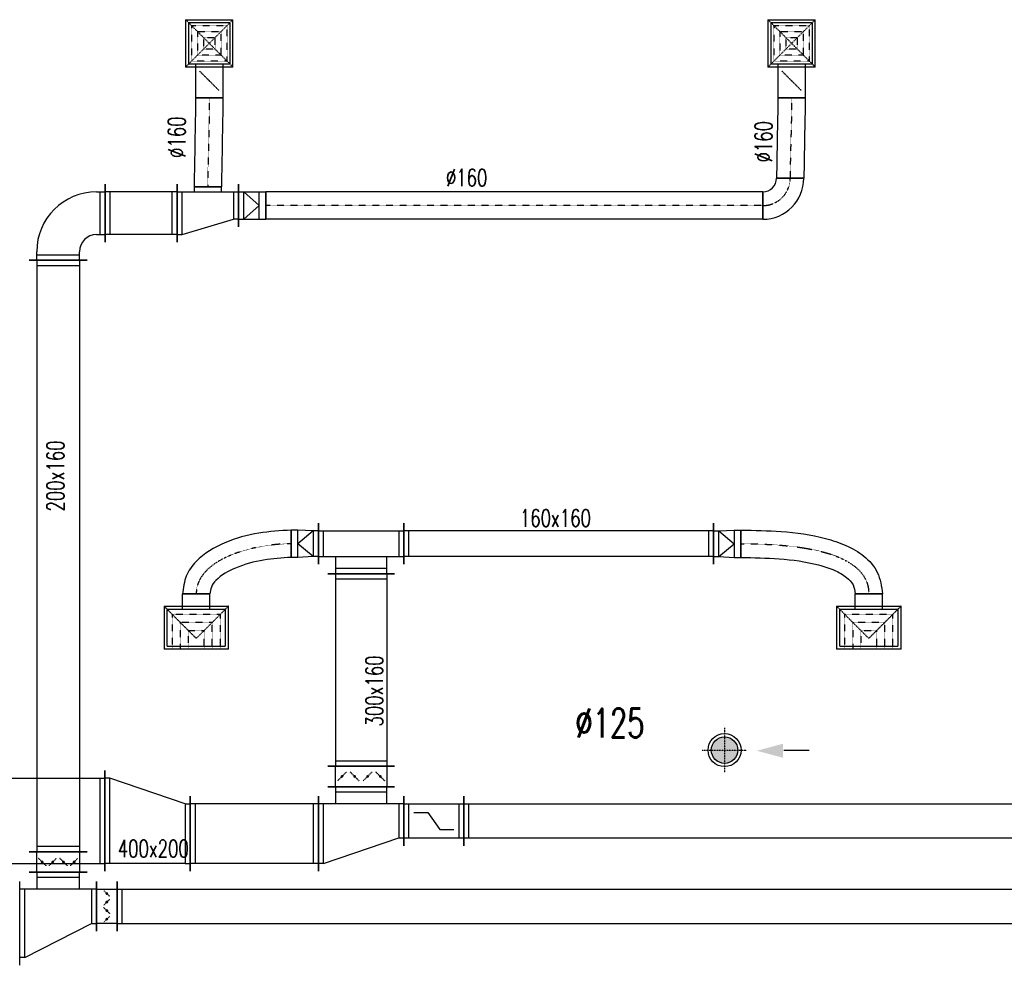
# Model space of a CAD drawing. Extents: x -7228 to 74941, y -112898 to 85621.
# Tile 192 of 256: x 21724 to 22300, y 38882 to 39436. Entities that reach past the tile are written whole.
import ezdxf

# ---------------------------------------------------------------- set-up
doc = ezdxf.new("R2010")
doc.units = 0
for name, pattern in [('DASHDOT', [1, 0.5, -0.25, 0, -0.25]), ('DASHED', [0.75, 0.5, -0.25]), ('HIDDEN2', [0.1875, 0.125, -0.0625])]:
    doc.linetypes.add(name, pattern=pattern)
doc.layers.get('0').update_dxf_attribs({"color": 101, "linetype": 'CONTINUOUS'})
for name, color, linetype in [('E35', 6, 'CONTINUOUS'), ('FLUID-N7C', 7, 'CONTINUOUS'), ('FLUID-N7C-SYM', 7, 'CONTINUOUS'), ('FLUID-W7C', 7, 'CONTINUOUS'), ('FLUID-W7C-SYM', 7, 'CONTINUOUS'), ('m-went-opis', 86, 'CONTINUOUS'), ('m-went-urządzenia', 51, 'CONTINUOUS')]:
    doc.layers.add(name, color=color, linetype=linetype)
doc.styles.add('tab-bud$0$ROMANS', font='romans', dxfattribs={"width": 0.7})
doc.linetypes.add('ZIGZAG', pattern='A,0.00254,-5.08,[131,ltypeshp.shx,S=5.08,R=0,X=-5.08,Y=0],-10.16,[131,ltypeshp.shx,S=5.08,R=180,X=5.08,Y=0],-5.08', length=20.32254)

# ---------------------------------------------------------------- blocks, each defined once
blk = doc.blocks.new('*U7162')
at = {"color": 1, "linetype": 'Continuous', "lineweight": -2}
for p, q in [((-563.5, -195), (-563.5, 195)), ((563.5, 195), (563.5, -195))]:
    blk.add_line(p, q, dxfattribs=at)
at = {"color": 0, "linetype": 'ByBlock', "lineweight": -2}
for p, q in [((-563.5, 150), (563.5, 150)), ((-563.5, -150), (563.5, -150))]:
    blk.add_line(p, q, dxfattribs=at)
at = {"color": 4, "linetype": 'Continuous'}
for p, q in [((-533.5, -150), (-533.5, 150)), ((533.5, 150), (533.5, -150))]:
    blk.add_line(p, q, dxfattribs=at)
blk = doc.blocks.new('*U7163')
at = {"color": 1, "linetype": 'Continuous', "lineweight": -2}
for p, q in [((-250, -120), (-250, 120)), ((250, 120), (250, -120)), ((195, -175), (-195, -175))]:
    blk.add_line(p, q, dxfattribs=at)
at = {"color": 0, "linetype": 'ByBlock', "lineweight": -2}
for p, q in [((-250, 75), (250, 75)), ((-250, -75), (250, -75)), ((-150, -75), (-150, -175)), ((150, -175), (150, -75))]:
    blk.add_line(p, q, dxfattribs=at)
at = {"color": 4, "linetype": 'Continuous'}
for p, q in [((-220, -75), (-220, 75)), ((220, 75), (220, -75)), ((150, -145), (-150, -145))]:
    blk.add_line(p, q, dxfattribs=at)
blk = doc.blocks.new('*U7164')
at = {"color": 1, "linetype": 'Continuous', "lineweight": -2}
for p, q in [((-906.5, -120), (-906.5, 120)), ((906.5, 120), (906.5, -120))]:
    blk.add_line(p, q, dxfattribs=at)
at = {"color": 0, "linetype": 'ByBlock', "lineweight": -2}
for p, q in [((-906.5, 75), (906.5, 75)), ((-906.5, -75), (906.5, -75))]:
    blk.add_line(p, q, dxfattribs=at)
at = {"color": 4, "linetype": 'Continuous'}
for p, q in [((-876.5, -75), (-876.5, 75)), ((876.5, 75), (876.5, -75))]:
    blk.add_line(p, q, dxfattribs=at)
blk = doc.blocks.new('*U7605')
at = {"color": 4, "linetype": 'Continuous'}
for p, q in [((-188.5, 126), (-188.5, -126)), ((-188.5, 126), (188.5, 126)), ((188.5, -126), (188.5, 126)), ((188.5, -126), (-188.5, -126))]:
    blk.add_line(p, q, dxfattribs=at)
at = {"color": 4, "linetype": 'DASHED'}
for p, q in [((-141.375, 126), (-141.375, -78.875)), ((-94.25, 126), (-94.25, -31.75)), ((-47.125, 126), (-47.125, 15.375)), ((47.125, 15.375), (47.125, 126)), ((94.25, -31.75), (94.25, 126)), ((141.375, -78.875), (141.375, 126)), ((-188.5, -126), (0, 62.5)), ((188.5, -126), (0, 62.5)), ((47.125, 15.375), (-47.125, 15.375)), ((94.25, -31.75), (-94.25, -31.75)), ((141.375, -78.875), (-141.375, -78.875))]:
    blk.add_line(p, q, dxfattribs=at)
at = {"color": 0, "linetype": 'ByBlock', "lineweight": -2}
for p, q in [((-170, -107.5), (-170, 107.5)), ((170, 107.5), (-170, 107.5)), ((170, 107.5), (170, -107.5)), ((-170, -107.5), (170, -107.5)), ((-80, -107.5), (-80, -197.5)), ((80, -107.5), (80, -197.5))]:
    blk.add_line(p, q, dxfattribs=at)
at = {"color": 1, "linetype": 'Continuous', "lineweight": -2}
blk.add_line((80, -197.5), (-80, -197.5), dxfattribs=at)
blk = doc.blocks.new('*U7606')
at = {"color": 4, "linetype": 'Continuous'}
for p, q in [((-188.5, 126), (-188.5, -126)), ((-188.5, 126), (188.5, 126)), ((188.5, -126), (188.5, 126)), ((188.5, -126), (-188.5, -126))]:
    blk.add_line(p, q, dxfattribs=at)
at = {"color": 4, "linetype": 'DASHED'}
for p, q in [((-141.375, 126), (-141.375, -78.875)), ((-94.25, 126), (-94.25, -31.75)), ((-47.125, 126), (-47.125, 15.375)), ((47.125, 15.375), (47.125, 126)), ((94.25, -31.75), (94.25, 126)), ((141.375, -78.875), (141.375, 126)), ((-188.5, -126), (0, 62.5)), ((188.5, -126), (0, 62.5)), ((47.125, 15.375), (-47.125, 15.375)), ((94.25, -31.75), (-94.25, -31.75)), ((141.375, -78.875), (-141.375, -78.875))]:
    blk.add_line(p, q, dxfattribs=at)
at = {"color": 0, "linetype": 'ByBlock', "lineweight": -2}
for p, q in [((-170, -107.5), (-170, 107.5)), ((170, 107.5), (-170, 107.5)), ((170, 107.5), (170, -107.5)), ((-170, -107.5), (170, -107.5)), ((-80, -107.5), (-80, -197.5)), ((80, -107.5), (80, -197.5))]:
    blk.add_line(p, q, dxfattribs=at)
at = {"color": 1, "linetype": 'Continuous', "lineweight": -2}
blk.add_line((80, -197.5), (-80, -197.5), dxfattribs=at)
blk = doc.blocks.new('*U7165')
at = {"color": 1, "linetype": 'Continuous', "lineweight": -2}
for p, q in [((-748.5, 213.8), (-748.5, 373.8)), ((80, 0), (-80, 0))]:
    blk.add_line(p, q, dxfattribs=at)
at = {"color": 1, "linetype": 'ZIGZAG', "lineweight": -2, "ltscale": 0.4}
for points in [[(-748.5, 373.8), (-512.1, 365.4), (-253.6, 324.9), (-133.7, 283.9), (-28.7, 221), (49.9, 126.4), (80, 0)], [(-748.5, 213.8), (-524.8, 205.9), (-293.9, 170), (-198.6, 137.6), (-129.8, 97), (-92.2, 52.8), (-80, 0)]]:
    blk.add_spline(points, degree=3, dxfattribs=at)
at = {"layer": 'FLUID-W7C-SYM', "color": 2, "linetype": 'DASHDOT', "start_tangent": (1, 0), "end_tangent": (0, -1)}
blk.add_spline([(-748.5, 293.8), (0, 0)], degree=3, dxfattribs=at)
blk = doc.blocks.new('*U7623')
at = {"color": 0, "linetype": 'ByBlock', "lineweight": -2}
for p, q in [((220, 175), (-220, 25)), ((220, 175), (250, 175)), ((-220, 25), (-250, 25)), ((-250, -175), (250, -175)), ((-150, -175), (-150, -275)), ((150, -275), (150, -175))]:
    blk.add_line(p, q, dxfattribs=at)
at = {"color": 4, "linetype": 'Continuous'}
for p, q in [((220, 175), (220, -175)), ((-220, -175), (-220, 25)), ((150, -245), (-150, -245))]:
    blk.add_line(p, q, dxfattribs=at)
at = {"color": 1, "linetype": 'Continuous', "lineweight": -2}
for p, q in [((250, 220), (250, -220)), ((-250, -220), (-250, 70)), ((195, -275), (-195, -275))]:
    blk.add_line(p, q, dxfattribs=at)
blk = doc.blocks.new('*U6569')
at = {"color": 5, "linetype": 'Continuous', "lineweight": -2}
for p, q in [((-60, -170), (-60, 170)), ((60, 170), (60, -170))]:
    blk.add_line(p, q, dxfattribs=at)
at = {"color": 0, "linetype": 'ByBlock', "lineweight": -2}
for p, q in [((-60, 125), (60, 125)), ((60, -125), (-60, -125))]:
    blk.add_line(p, q, dxfattribs=at)
at = {"color": 4, "linetype": 'DASHED'}
for p, q in [((0, 93.8), (-22.1, 115.8)), ((0, 93.8), (22.1, 71.7)), ((0, 31.2), (-22.1, 9.2)), ((0, 31.2), (22.1, 53.3)), ((0, -31.2), (-22.1, -9.2)), ((0, -31.2), (22.1, -53.3)), ((0, -93.8), (-22.1, -115.8)), ((0, -93.8), (22.1, -71.7))]:
    blk.add_line(p, q, dxfattribs=at)
at = {"color": 4, "linetype": 'Continuous'}
for points in [[(-4, 93.8, 8, 8, 1), (4, 93.8, 8, 8, 1)], [(-4, 31.2, 8, 8, 1), (4, 31.2, 8, 8, 1)], [(-4, -31.2, 8, 8, 1), (4, -31.2, 8, 8, 1)], [(-4, -93.8, 8, 8, 1), (4, -93.8, 8, 8, 1)]]:
    blk.add_lwpolyline(points, format="xyseb", close=True, dxfattribs=at)
blk = doc.blocks.new('*U6570')
at = {"color": 5, "linetype": 'Continuous', "lineweight": -2}
for p, q in [((-1730.5, -170), (-1730.5, 170)), ((1730.5, 170), (1730.5, -170))]:
    blk.add_line(p, q, dxfattribs=at)
at = {"color": 0, "linetype": 'ByBlock', "lineweight": -2}
for p, q in [((-1730.5, 125), (1730.5, 125)), ((-1730.5, -125), (1730.5, -125))]:
    blk.add_line(p, q, dxfattribs=at)
at = {"color": 4, "linetype": 'Continuous'}
for p, q in [((-1700.5, -125), (-1700.5, 125)), ((1700.5, 125), (1700.5, -125))]:
    blk.add_line(p, q, dxfattribs=at)
blk = doc.blocks.new('*U6571')
at = {"color": 0, "linetype": 'ByBlock', "lineweight": -2}
for p, q in [((175, 175), (225, 175)), ((175, -75), (225, -75)), ((-175, -225), (-175, -175)), ((75, -225), (75, -175))]:
    blk.add_line(p, q, dxfattribs=at)
at = {"color": 4, "linetype": 'Continuous'}
for p, q in [((195, 175), (195, -75)), ((75, -195), (-175, -195))]:
    blk.add_line(p, q, dxfattribs=at)
at = {"color": 5, "linetype": 'Continuous', "lineweight": -2}
for p, q in [((225, 220), (225, -120)), ((120, -225), (-220, -225))]:
    blk.add_line(p, q, dxfattribs=at)
at = {"color": 0, "linetype": 'ByBlock', "lineweight": -2}
for radius in [350, 100]:
    blk.add_arc((175, -175), radius, 90, 180, dxfattribs=at)
blk = doc.blocks.new('*U6572')
at = {"color": 5, "linetype": 'Continuous', "lineweight": -2}
for p, q in [((-210.5, -170), (-210.5, 170)), ((210.5, 170), (210.5, -170))]:
    blk.add_line(p, q, dxfattribs=at)
at = {"color": 0, "linetype": 'ByBlock', "lineweight": -2}
for p, q in [((-210.5, 125), (210.5, 125)), ((-210.5, -125), (210.5, -125))]:
    blk.add_line(p, q, dxfattribs=at)
at = {"color": 4, "linetype": 'Continuous'}
for p, q in [((-180.5, -125), (-180.5, 125)), ((180.5, 125), (180.5, -125))]:
    blk.add_line(p, q, dxfattribs=at)
blk = doc.blocks.new('*U6573')
at = {"color": 0, "linetype": 'ByBlock', "lineweight": -2}
for p, q in [((150, 125), (-150, 35)), ((180, 125), (150, 125)), ((-180, 35), (-150, 35)), ((180, -125), (-180, -125)), ((-80, -125), (-80, -155)), ((80, -155), (80, -125))]:
    blk.add_line(p, q, dxfattribs=at)
at = {"color": 4, "linetype": 'Continuous'}
for p, q in [((150, 125), (150, -125)), ((-150, -125), (-150, 35))]:
    blk.add_line(p, q, dxfattribs=at)
at = {"color": 5, "linetype": 'Continuous', "lineweight": -2}
for p, q in [((180, 170), (180, -170)), ((-180, -170), (-180, 80)), ((80, -155), (-80, -155))]:
    blk.add_line(p, q, dxfattribs=at)
blk = doc.blocks.new('*U6574')
at = {"color": 5, "linetype": 'Continuous', "lineweight": -2}
for p, q in [((80, 125), (80, -125)), ((-80, -80), (-80, 80))]:
    blk.add_line(p, q, dxfattribs=at)
at = {"color": 0, "linetype": 'ByBlock', "lineweight": -2}
for p, q in [((-40, 80), (-80, 80)), ((50, 80), (-40, 80)), ((80, 80), (50, 80)), ((-40, -80), (-80, -80)), ((50, -80), (-40, -80)), ((80, -80), (50, -80))]:
    blk.add_line(p, q, dxfattribs=at)
at = {"color": 4, "linetype": 'Continuous'}
for p, q in [((50, 80), (-40, 0)), ((-40, 80), (-40, -80)), ((50, 80), (50, -80)), ((50, -80), (-40, 0))]:
    blk.add_line(p, q, dxfattribs=at)
blk = doc.blocks.new('*U6575')
at = {"color": 5, "linetype": 'Continuous', "lineweight": -2}
for p, q in [((-1454.5, -80), (-1454.5, 80)), ((1454.5, 80), (1454.5, -80))]:
    blk.add_line(p, q, dxfattribs=at)
at = {"color": 0, "linetype": 'ByBlock', "lineweight": -2}
for p, q in [((-1454.5, 80), (1454.5, 80)), ((-1454.5, -80), (1454.5, -80))]:
    blk.add_line(p, q, dxfattribs=at)
at = {"layer": 'FLUID-N7C-SYM', "color": 2, "linetype": 'DASHDOT'}
blk.add_line((-1454.5, 0), (1454.5, 0), dxfattribs=at)
blk = doc.blocks.new('*U6576')
at = {"color": 5, "linetype": 'Continuous', "lineweight": -2}
for p, q in [((-120, -40), (-120, 120)), ((120, -120), (-40, -120))]:
    blk.add_line(p, q, dxfattribs=at)
at = {"color": 0, "linetype": 'ByBlock', "lineweight": -2}
for radius in [240, 80]:
    blk.add_arc((-120, -120), radius, 0, 90, dxfattribs=at)
at = {"layer": 'FLUID-N7C-SYM', "color": 2, "linetype": 'DASHDOT'}
blk.add_arc((-120, -120), 160, 0, 90, dxfattribs=at)
blk = doc.blocks.new('*U6567')
at = {"color": 5, "linetype": 'Continuous', "lineweight": -2}
for p, q in [((-71.2, 521.2), (88.8, 521.2)), ((80, 0), (-80, 0))]:
    blk.add_line(p, q, dxfattribs=at)
at = {"color": 5, "linetype": 'ZIGZAG', "lineweight": -2, "ltscale": 0.4}
for points in [[(-71.2, 521.2), (-80, 0)], [(88.8, 521.2), (80, 0)]]:
    blk.add_spline(points, degree=3, dxfattribs=at)
at = {"layer": 'FLUID-N7C-SYM', "color": 2, "linetype": 'DASHDOT', "start_tangent": (0, -1), "end_tangent": (0, -1)}
blk.add_spline([(8.8, 521.2), (0, 0)], degree=3, dxfattribs=at)
blk = doc.blocks.new('*U7604')
at = {"color": 4, "linetype": 'Continuous'}
for p, q in [((-138.5, 138.5), (138.5, 138.5)), ((-138.5, 138.5), (-138.5, -138.5)), ((138.5, -138.5), (138.5, 138.5)), ((138.5, -138.5), (-138.5, -138.5))]:
    blk.add_line(p, q, dxfattribs=at)
at = {"color": 4, "linetype": 'DASHED'}
for p, q in [((-138.5, 138.5), (0, 0)), ((138.5, 138.5), (0, 0)), ((-103.9, 103.9), (103.9, 103.9)), ((-103.9, 103.9), (-103.9, -103.9)), ((-69.2, 69.2), (69.2, 69.2)), ((-69.2, 69.2), (-69.2, -69.2)), ((69.2, -69.2), (69.2, 69.2)), ((103.9, -103.9), (103.9, 103.9)), ((-138.5, -138.5), (0, 0)), ((-34.6, 34.6), (34.6, 34.6)), ((-34.6, 34.6), (-34.6, -34.6)), ((138.5, -138.5), (0, 0)), ((34.6, -34.6), (34.6, 34.6)), ((34.6, -34.6), (-34.6, -34.6)), ((103.9, -103.9), (-103.9, -103.9)), ((69.2, -69.2), (-69.2, -69.2)), ((0, -219), (-56.6, -162.4)), ((0, -219), (56.6, -275.6))]:
    blk.add_line(p, q, dxfattribs=at)
at = {"color": 0, "linetype": 'ByBlock', "lineweight": -2}
for p, q in [((-120, -120), (-120, 120)), ((120, 120), (-120, 120)), ((120, 120), (120, -120)), ((-120, -120), (120, -120)), ((-80, -120), (-80, -318)), ((80, -120), (80, -318))]:
    blk.add_line(p, q, dxfattribs=at)
at = {"color": 5, "linetype": 'Continuous', "lineweight": -2}
blk.add_line((80, -318), (-80, -318), dxfattribs=at)
at = {"color": 4, "linetype": 'Continuous'}
blk.add_lwpolyline([(-2.5, -219, 5, 5, 1), (2.5, -219, 5, 5, 1)], format="xyseb", close=True, dxfattribs=at)
blk = doc.blocks.new('*U6568')
at = {"color": 5, "linetype": 'Continuous', "lineweight": -2}
for p, q in [((-71.3, 471.2), (88.7, 471.2)), ((80, 0), (-80, 0))]:
    blk.add_line(p, q, dxfattribs=at)
at = {"color": 5, "linetype": 'ZIGZAG', "lineweight": -2, "ltscale": 0.4}
for points in [[(-71.3, 471.2), (-80, 0)], [(88.7, 471.2), (80, 0)]]:
    blk.add_spline(points, degree=3, dxfattribs=at)
at = {"layer": 'FLUID-N7C-SYM', "color": 2, "linetype": 'DASHDOT', "start_tangent": (0, -1), "end_tangent": (0, -1)}
blk.add_spline([(8.7, 471.2), (0, 0)], degree=3, dxfattribs=at)
blk = doc.blocks.new('*U7603')
at = {"color": 4, "linetype": 'Continuous'}
for p, q in [((-138.5, 138.5), (138.5, 138.5)), ((-138.5, 138.5), (-138.5, -138.5)), ((138.5, -138.5), (138.5, 138.5)), ((138.5, -138.5), (-138.5, -138.5))]:
    blk.add_line(p, q, dxfattribs=at)
at = {"color": 4, "linetype": 'DASHED'}
for p, q in [((-138.5, 138.5), (0, 0)), ((138.5, 138.5), (0, 0)), ((-103.9, 103.9), (103.9, 103.9)), ((-103.9, 103.9), (-103.9, -103.9)), ((-69.2, 69.2), (69.2, 69.2)), ((-69.2, 69.2), (-69.2, -69.2)), ((69.2, -69.2), (69.2, 69.2)), ((103.9, -103.9), (103.9, 103.9)), ((-138.5, -138.5), (0, 0)), ((-34.6, 34.6), (34.6, 34.6)), ((-34.6, 34.6), (-34.6, -34.6)), ((138.5, -138.5), (0, 0)), ((34.6, -34.6), (34.6, 34.6)), ((34.6, -34.6), (-34.6, -34.6)), ((103.9, -103.9), (-103.9, -103.9)), ((69.2, -69.2), (-69.2, -69.2)), ((0, -219), (-56.6, -162.4)), ((0, -219), (56.6, -275.6))]:
    blk.add_line(p, q, dxfattribs=at)
at = {"color": 0, "linetype": 'ByBlock', "lineweight": -2}
for p, q in [((-120, -120), (-120, 120)), ((120, 120), (-120, 120)), ((120, 120), (120, -120)), ((-120, -120), (120, -120)), ((-80, -120), (-80, -318)), ((80, -120), (80, -318))]:
    blk.add_line(p, q, dxfattribs=at)
at = {"color": 5, "linetype": 'Continuous', "lineweight": -2}
blk.add_line((80, -318), (-80, -318), dxfattribs=at)
at = {"color": 4, "linetype": 'Continuous'}
blk.add_lwpolyline([(-2.5, -219, 5, 5, 1), (2.5, -219, 5, 5, 1)], format="xyseb", close=True, dxfattribs=at)
blk = doc.blocks.new('*U6577')
at = {"color": 5, "linetype": 'Continuous', "lineweight": -2}
for p, q in [((225, 245), (225, -245)), ((-225, -245), (-225, 45)), ((170, -300), (-170, -300))]:
    blk.add_line(p, q, dxfattribs=at)
at = {"color": 0, "linetype": 'ByBlock', "lineweight": -2}
for p, q in [((195, 200), (-195, 0)), ((195, 200), (225, 200)), ((-195, 0), (-225, 0)), ((-225, -200), (225, -200)), ((-125, -200), (-125, -300)), ((125, -300), (125, -200))]:
    blk.add_line(p, q, dxfattribs=at)
at = {"color": 4, "linetype": 'Continuous'}
for p, q in [((195, 200), (195, -200)), ((-195, -200), (-195, 0)), ((125, -270), (-125, -270))]:
    blk.add_line(p, q, dxfattribs=at)
blk = doc.blocks.new('*U6578')
at = {"color": 5, "linetype": 'Continuous', "lineweight": -2}
for p, q in [((-60, -145), (-60, 145)), ((60, 145), (60, -145))]:
    blk.add_line(p, q, dxfattribs=at)
at = {"color": 0, "linetype": 'ByBlock', "lineweight": -2}
for p, q in [((-60, 100), (60, 100)), ((60, -100), (-60, -100))]:
    blk.add_line(p, q, dxfattribs=at)
at = {"color": 4, "linetype": 'DASHED'}
for p, q in [((0, 75), (-17.7, 92.7)), ((0, 75), (17.7, 57.3)), ((0, 25), (-17.7, 7.3)), ((0, 25), (17.7, 42.7)), ((0, -25), (-17.7, -7.3)), ((0, -25), (17.7, -42.7)), ((0, -75), (17.7, -57.3)), ((0, -75), (-17.7, -92.7))]:
    blk.add_line(p, q, dxfattribs=at)
at = {"color": 4, "linetype": 'Continuous'}
for points in [[(-4, 75, 8, 8, 1), (4, 75, 8, 8, 1)], [(-4, 25, 8, 8, 1), (4, 25, 8, 8, 1)], [(-4, -25, 8, 8, 1), (4, -25, 8, 8, 1)], [(-4, -75, 8, 8, 1), (4, -75, 8, 8, 1)]]:
    blk.add_lwpolyline(points, format="xyseb", close=True, dxfattribs=at)
blk = doc.blocks.new('*U6579')
at = {"color": 5, "linetype": 'Continuous', "lineweight": -2}
for p, q in [((-5329, -145), (-5329, 145)), ((5329, 145), (5329, -145))]:
    blk.add_line(p, q, dxfattribs=at)
at = {"color": 0, "linetype": 'ByBlock', "lineweight": -2}
for p, q in [((-5329, 100), (5329, 100)), ((-5329, -100), (5329, -100))]:
    blk.add_line(p, q, dxfattribs=at)
at = {"color": 4, "linetype": 'Continuous'}
for p, q in [((-5299, -100), (-5299, 100)), ((5299, 100), (5299, -100))]:
    blk.add_line(p, q, dxfattribs=at)
blk = doc.blocks.new('*U7175')
at = {"color": 1, "linetype": 'Continuous', "lineweight": -2}
for p, q in [((-60, -195), (-60, 195)), ((60, 195), (60, -195))]:
    blk.add_line(p, q, dxfattribs=at)
at = {"color": 0, "linetype": 'ByBlock', "lineweight": -2}
for p, q in [((-60, 150), (60, 150)), ((60, -150), (-60, -150))]:
    blk.add_line(p, q, dxfattribs=at)
at = {"color": 4, "linetype": 'DASHED'}
for p, q in [((0, 112.5), (-26.5, 139)), ((0, 112.5), (26.5, 86)), ((0, 37.5), (26.5, 64)), ((0, 37.5), (-26.5, 11)), ((0, -37.5), (-26.5, -11)), ((0, -37.5), (26.5, -64)), ((0, -112.5), (-26.5, -139)), ((0, -112.5), (26.5, -86))]:
    blk.add_line(p, q, dxfattribs=at)
at = {"color": 4, "linetype": 'Continuous'}
for points in [[(-4, 112.5, 8, 8, 1), (4, 112.5, 8, 8, 1)], [(-4, 37.5, 8, 8, 1), (4, 37.5, 8, 8, 1)], [(-4, -37.5, 8, 8, 1), (4, -37.5, 8, 8, 1)], [(-4, -112.5, 8, 8, 1), (4, -112.5, 8, 8, 1)]]:
    blk.add_lwpolyline(points, format="xyseb", close=True, dxfattribs=at)
blk = doc.blocks.new('*U7176')
at = {"color": 1, "linetype": 'Continuous', "lineweight": -2}
for p, q in [((-80, -120), (-80, 120)), ((80, 80), (80, -80))]:
    blk.add_line(p, q, dxfattribs=at)
at = {"color": 0, "linetype": 'ByBlock', "lineweight": -2}
for p, q in [((-80, 75), (-50, 75)), ((-50, 75), (40, 80)), ((40, 80), (80, 80)), ((-80, -75), (-50, -75)), ((-50, -75), (40, -80)), ((40, -80), (80, -80))]:
    blk.add_line(p, q, dxfattribs=at)
at = {"color": 4, "linetype": 'Continuous'}
for p, q in [((-50, -75), (-50, 75)), ((-50, 75), (40, 0)), ((40, 80), (40, -80)), ((-50, -75), (40, 0))]:
    blk.add_line(p, q, dxfattribs=at)
blk = doc.blocks.new('*U7177')
at = {"color": 1, "linetype": 'Continuous', "lineweight": -2}
for p, q in [((-80, -120), (-80, 120)), ((80, 80), (80, -80))]:
    blk.add_line(p, q, dxfattribs=at)
at = {"color": 0, "linetype": 'ByBlock', "lineweight": -2}
for p, q in [((-80, 75), (-50, 75)), ((-50, 75), (40, 80)), ((40, 80), (80, 80)), ((-80, -75), (-50, -75)), ((-50, -75), (40, -80)), ((40, -80), (80, -80))]:
    blk.add_line(p, q, dxfattribs=at)
at = {"color": 4, "linetype": 'Continuous'}
for p, q in [((-50, -75), (-50, 75)), ((-50, 75), (40, 0)), ((40, 80), (40, -80)), ((-50, -75), (40, 0))]:
    blk.add_line(p, q, dxfattribs=at)
blk = doc.blocks.new('*U7178')
at = {"color": 1, "linetype": 'Continuous', "lineweight": -2}
for p, q in [((555.3, 373.8), (555.3, 213.8)), ((80, 0), (-80, 0))]:
    blk.add_line(p, q, dxfattribs=at)
at = {"color": 1, "linetype": 'ZIGZAG', "lineweight": -2, "ltscale": 0.4}
for points in [[(555.3, 373.8), (366, 356.1), (168.2, 299.2), (-0.5, 189.5), (-57.9, 105.1), (-80, 0)], [(555.3, 213.8), (394.4, 198.6), (230.1, 151.7), (115.2, 79), (88.5, 40.4), (80, 0)]]:
    blk.add_spline(points, degree=3, dxfattribs=at)
at = {"layer": 'FLUID-W7C-SYM', "color": 2, "linetype": 'DASHDOT', "start_tangent": (-1, 0), "end_tangent": (0, -1)}
blk.add_spline([(555.3, 293.8), (0, 0)], degree=3, dxfattribs=at)
blk = doc.blocks.new('*U7608')
at = {"color": 1, "linetype": 'Continuous', "lineweight": -2}
for p, q in [((-4112.5, -145), (-4112.5, 145)), ((4112.5, 145), (4112.5, -145))]:
    blk.add_line(p, q, dxfattribs=at)
at = {"color": 0, "linetype": 'ByBlock', "lineweight": -2}
for p, q in [((-4112.5, 100), (4112.5, 100)), ((-4112.5, -100), (4112.5, -100))]:
    blk.add_line(p, q, dxfattribs=at)
at = {"color": 4, "linetype": 'Continuous'}
for p, q in [((-4082.5, -100), (-4082.5, 100)), ((4082.5, 100), (4082.5, -100))]:
    blk.add_line(p, q, dxfattribs=at)
blk = doc.blocks.new('*U7607')
at = {"color": 1, "linetype": 'Continuous', "lineweight": -2}
for p, q in [((-175.5, -145), (-175.5, 145)), ((175.5, 145), (175.5, -145))]:
    blk.add_line(p, q, dxfattribs=at)
at = {"color": 0, "linetype": 'ByBlock', "lineweight": -2}
for p, q in [((175.5, 100), (-175.5, 100)), ((175.5, -100), (-175.5, -100))]:
    blk.add_line(p, q, dxfattribs=at)
at = {"color": 4, "linetype": 'Continuous'}
for p, q in [((-145.5, -100), (-145.5, 100)), ((145.5, 100), (145.5, -100)), ((-35.1, 50), (-117, 50)), ((35.1, -50), (-35.1, 50)), ((117, -50), (35.1, -50))]:
    blk.add_line(p, q, dxfattribs=at)
blk = doc.blocks.new('*U7618')
at = {"color": 1, "linetype": 'Continuous', "lineweight": -2}
for p, q in [((-750, -295), (-750, 295)), ((750, 295), (750, -295))]:
    blk.add_line(p, q, dxfattribs=at)
at = {"color": 0, "linetype": 'ByBlock', "lineweight": -2}
for p, q in [((-750, 250), (750, 250)), ((-750, -250), (750, -250))]:
    blk.add_line(p, q, dxfattribs=at)
at = {"color": 4, "linetype": 'Continuous'}
for p, q in [((-720, -250), (-720, 250)), ((720, 250), (720, -250))]:
    blk.add_line(p, q, dxfattribs=at)
blk = doc.blocks.new('*U7622')
at = {"color": 1, "linetype": 'Continuous', "lineweight": -2}
for p, q in [((-375, -220), (-375, 220)), ((375, 220), (375, -220))]:
    blk.add_line(p, q, dxfattribs=at)
at = {"color": 0, "linetype": 'ByBlock', "lineweight": -2}
for p, q in [((-375, 175), (375, 175)), ((-375, -175), (375, -175))]:
    blk.add_line(p, q, dxfattribs=at)
at = {"color": 4, "linetype": 'Continuous'}
for p, q in [((-345, -175), (-345, 175)), ((345, 175), (345, -175))]:
    blk.add_line(p, q, dxfattribs=at)
blk = doc.blocks.new('*U7619')
at = {"color": 1, "linetype": 'Continuous', "lineweight": -2}
for p, q in [((-250, -220), (-250, 220)), ((250, 220), (250, -370))]:
    blk.add_line(p, q, dxfattribs=at)
at = {"color": 0, "linetype": 'ByBlock', "lineweight": -2}
for p, q in [((-220, 175), (-250, 175)), ((-220, 175), (220, 175)), ((220, 175), (250, 175)), ((-220, -175), (-250, -175)), ((-220, -175), (220, -325)), ((220, -325), (250, -325))]:
    blk.add_line(p, q, dxfattribs=at)
at = {"color": 4, "linetype": 'Continuous'}
for p, q in [((-220, -175), (-220, 175)), ((220, 175), (220, -325))]:
    blk.add_line(p, q, dxfattribs=at)
blk = doc.blocks.new('ZW')
at = {"layer": 'm-went-urządzenia'}
h = blk.add_hatch(color=256, dxfattribs=at)
edge = h.paths.add_edge_path()
edge.add_arc((56272.36, 15570.34), 7.74, 0, 360)
at = {"layer": 'm-went-urządzenia', "color": 9, "linetype": 'HIDDEN2'}
for p, q in [((56272.36, 15583.39, 4726.77), (56272.36, 15557.28, 4726.77)), ((56259.3, 15570.34, 4726.77), (56285.42, 15570.34, 4726.77))]:
    blk.add_line(p, q, dxfattribs=at)
at = {"layer": 'm-went-urządzenia'}
blk.add_line((56307.07, 15570.27, 4726.77), (56321.94, 15570.27, 4726.77), dxfattribs=at)
at = {"layer": 'm-went-urządzenia', "color": 9}
blk.add_circle((56272.36, 15570.34, 4726.77), 9.68, dxfattribs=at)
at = {"layer": 'm-went-urządzenia'}
blk.add_circle((56272.36, 15570.34, 4726.77), 7.74, dxfattribs=at)
at = {"layer": 'm-went-urządzenia', "color": 3}
blk.add_solid([(56291.24, 15569.96), (56306.63, 15565.84), (56306.63, 15574.09)], dxfattribs=at)
blk = doc.blocks.new('A$C57440DA0')
at = {"layer": 'FLUID-N7C', "color": 5, "linetype": 'Continuous'}
for name, p, xscale, yscale, zscale, rotation in [('*U7603', (3586.14, -294.66), 0.1000000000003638, 0.1000000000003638, 0.1, 359.9999999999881), ('*U7604', (3926.99, -294.66), 0.1000000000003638, 0.1000000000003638, 0.1, 359.9999999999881), ('*U6576', (3922.13, -385.58), 0.1, 0.1, 0.1, 270), ('*U6572', (3546.2, -394.08), 0.1000000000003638, 0.1, 0.1, 180.0000000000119), ('*U6573', (3585.26, -394.08), 0.1000000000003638, 0.1, 0.1, 180.0000000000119), ('*U6574', (3611.26, -389.58), 0.1000000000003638, 0.1, 0.1, 180.0000000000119), ('*U6575', (3764.71, -389.58), 0.1000000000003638, 0.1, 0.1, 180.0000000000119), ('*U6570', (3497.65, -594.63), 0.1, 0.1, 0.1, 270), ('*U6569', (3497.65, -773.68), 0.1, 0.1, 0.1, 270), ('*U6577', (3497.65, -809.68), 0.09999999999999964, 0.1, 0.09999999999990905, 179.9999999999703), ('*U6578', (3526.15, -799.68), 0.1, 0.1, 0.1, 359.9999999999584), ('*U6579', (4065.05, -799.68), 0.1, 0.1, 0.1, 359.9999999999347)]:
    blk.add_blockref(name, p, dxfattribs=dict(at, xscale=xscale, yscale=yscale, zscale=zscale, rotation=rotation))
at = {"layer": 'FLUID-N7C', "color": 5, "linetype": 'Continuous', "xscale": 0.1000000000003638, "yscale": 0.1, "zscale": 0.1}
for name, p in [('*U6567', (3585.26, -378.58)), ('*U6568', (3926.13, -373.58)), ('*U6571', (3502.65, -399.08))]:
    blk.add_blockref(name, p, dxfattribs=at)
at = {"layer": 'FLUID-W7C', "color": 1, "linetype": 'Continuous'}
for name, p, xscale, yscale, zscale, rotation in [('*U7177', (3642.01, -587.5), 0.1, 0.1, 0.1, 179.9999999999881), ('*U7164', (3790.66, -587.5, -3605), 0.1000000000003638, 0.1000000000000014, 0.09999999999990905, 180.0000000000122), ('*U7176', (3889.31, -587.5), 0.1, 0.1, 0.1, 3.592754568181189e-11), ('*U7162', (3675.01, -661.35), 0.1, 0.1, 0.1, 270), ('*U7605', (3578.48, -636.63), 0.1000000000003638, 0.1000000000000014, 0.1, 179.9999999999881), ('*U7606', (3972.16, -636.63), 0.1000000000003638, 0.1000000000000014, 0.1, 179.9999999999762), ('*U7619', (3550, -757.18), 0.1000000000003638, 0.1, 0.1, 179.9999999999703), ('*U7175', (3675.01, -723.68), 0.1, 0.1, 0.1, 89.99999999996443), ('*U7623', (3675.01, -757.18), 0.1000000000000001, 0.1, 0.09999999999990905, 179.9999999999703), ('*U7622', (3612.51, -757.18), 0.1000000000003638, 0.1, 0.1, 179.9999999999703), ('*U7607', (3717.56, -749.68), 0.1000000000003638, 0.1, 0.1, 179.9999999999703), ('*U7608', (4146.36, -749.68), 0.0999999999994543, 0.1, 0.1, 359.9999999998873)]:
    blk.add_blockref(name, p, dxfattribs=dict(at, xscale=xscale, yscale=yscale, zscale=zscale, rotation=rotation))
for name, p, xscale, yscale, zscale in [('*U7163', (3675.01, -587.5), 0.1000000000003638, 0.1000000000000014, 0.09999999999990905), ('*U7178', (3578.48, -616.88), 0.1, 0.1, 0.1), ('*U7165', (3972.16, -616.88), 0.1000000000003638, 0.1, 0.1), ('*U7618', (3449.99, -749.68), 0.1000000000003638, 0.1000000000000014, 0.1)]:
    blk.add_blockref(name, p, dxfattribs=dict(at, xscale=xscale, yscale=yscale, zscale=zscale))
at = {"layer": 'm-went-urządzenia'}
blk.add_blockref('ZW', (-52384.64, -16278.59, -4726.77), dxfattribs=at)
at = {"layer": 'm-went-opis', "style": 'tab-bud$0$ROMANS', "width": 0.7}
for s, rotation, p in [('%%c160', 90, (3572.17, -361.73, 0)), ('%%c160', 90, (3915.6, -364.37, 0)), ('%%c160', 360, (3724.61, -378.32, 0)), ('200x160', 90, (3501.13, -568.62)), ('160x160', 360, (3767.97, -577.53)), ('300x160', 90, (3687.77, -694.43)), ('400x200', 360, (3532.58, -770.94))]:
    blk.add_text(s, height=10.109, rotation=rotation, dxfattribs=at).set_placement(p)
blk.add_text('%%c125', height=16.848, dxfattribs=at).set_placement((3800.42, -700.79))

msp = doc.modelspace()

# ---------------------------------------------------------------- block references
at = {"layer": 'E35'}
msp.add_blockref('A$C57440DA0', (18248.5, 39716.472), dxfattribs=at)

doc.saveas('drawing.dxf')
